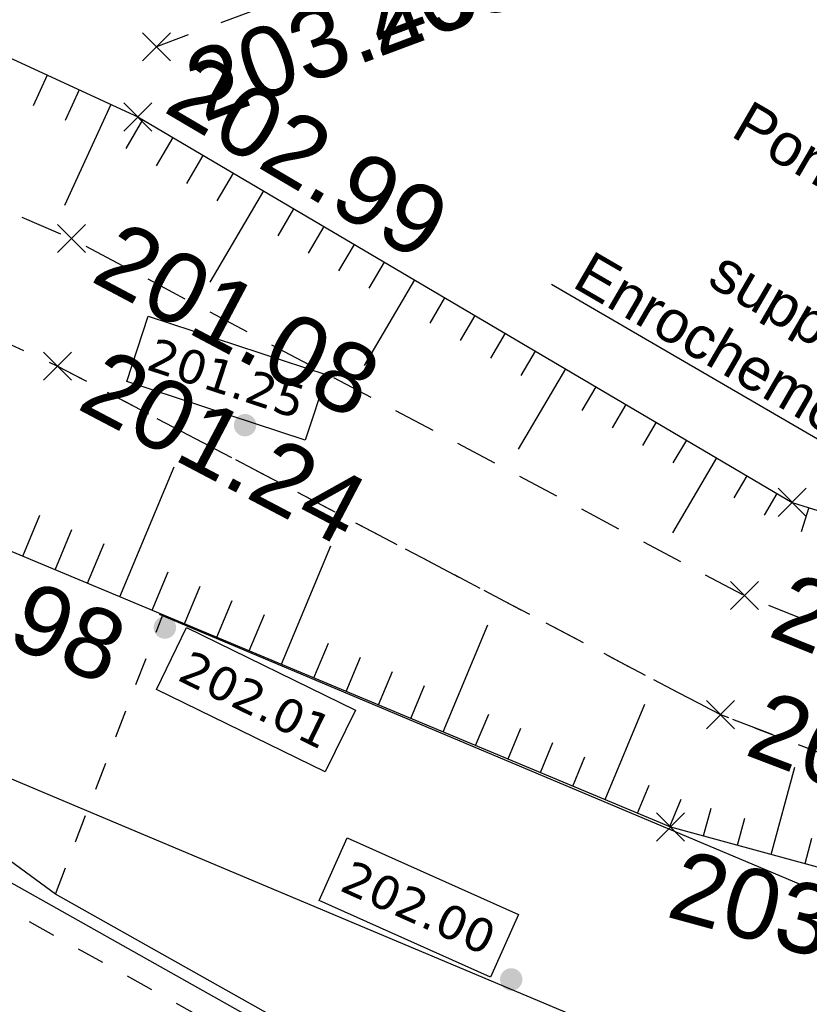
# Model space of a CAD drawing. Extents: x 1616800 to 1632437, y 2248456 to 2251974.
# Tile 255 of 256: x 1618060 to 1618071, y 2251491 to 2251505. Entities that reach past the tile are written whole.
import ezdxf
from ezdxf import colors
from ezdxf.entities.mleader import LeaderData, LeaderLine
from ezdxf.enums import TextEntityAlignment as Align
from ezdxf.math import Vec2, Vec3

# ---------------------------------------------------------------- set-up
doc = ezdxf.new("R2010")
doc.units = 0
doc.header["$LTSCALE"] = 2
doc.header["$PDMODE"] = 3
doc.header["$PDSIZE"] = 0.2
for name, pattern in [('CONTINU', [0]), ('DISCONTINUOUS', [0.75, 0.5, -0.25]), ('FOSSE', [0.5, 0.3, -0.2]), ('Grille', [0.4, 0.2, -0.2])]:
    doc.linetypes.add(name, pattern=pattern)
doc.layers.get('0').update_dxf_attribs({"linetype": 'CONTINUOUS'})
for name, color, linetype in [('0000-VALORIS-NOUE DERIV BASSIN', 7, 'CONTINUOUS'), ('0000-VALORIS-NOUE DERIV BASSIN EAU MAX RETENTION', 140, 'CONTINUOUS'), ('0000-VALORIS-NOUE DERIV BASSIN TEXTE ET COTES', 1, 'CONTINUOUS'), ('X-PTS TOPO-TEXTE TOPOALT', 8, 'CONTINUOUS'), ('X-PTS TOPO-TOPOPOINT', 8, 'CONTINUOUS'), ('Y-FDP TOPO-TOP_AXE_FOSSE', 8, 'CONTINUOUS'), ('Y-FDP TOPO-TOP_BARBULE', 8, 'CONTINUOUS'), ('Y-FDP TOPO-TOP_TALUS', 8, 'CONTINUOUS'), ('Y-FDP TOPO-TOP_TALUS_PIED', 8, 'CONTINUOUS')]:
    doc.layers.add(name, color=color, linetype=linetype)
doc.styles.add('Côte Assainissement', font='verdana.ttf')
doc.styles.get("Standard").update_dxf_attribs({"font": 'arial.ttf'})

# ---------------------------------------------------------------- blocks, each defined once
blk = doc.blocks.new('TCPOINT')
at = {"color": 0}
blk.add_point((0, 0), dxfattribs=at)
at = {"layer": 'X-PTS TOPO-TEXTE TOPOALT'}
blk.add_attdef('ALT', text='', height=0.75, dxfattribs=at).set_placement((0.25, -0.25), align=Align.TOP_LEFT)
blk = doc.blocks.new('TCPOINT_2')
at = {"color": 0}
blk.add_point((0, 0), dxfattribs=at)
at = {"layer": 'X-PTS TOPO-TEXTE TOPOALT'}
blk.add_attdef('ALT', (0.25, 0.25), '', height=0.75, dxfattribs=at)
blk = doc.blocks.new('TCPOINT_C')
at = {"color": 0}
blk.add_point((0, 0), dxfattribs=at)
at = {"layer": 'X-PTS TOPO-TEXTE TOPOALT'}
blk.add_attdef('ALT', text='', height=0.75, dxfattribs=at).set_placement((0.5, 0.09), align=Align.MIDDLE_LEFT)
blk = doc.blocks.new('*U331')
h = blk.add_hatch(color=256)
edge = h.paths.add_edge_path()
edge.add_arc((0, 0), 0.2, 0, 360)
at = {"linetype": 'Continuous'}
blk.add_lwpolyline([(-0.152, -1.102), (0.385, -0.001), (3.396, -1.469), (2.859, -2.57)], close=True, dxfattribs=at)
at = {"style": 'Côte Assainissement'}
blk.add_attdef('NIVELLEMENT', text='', height=0.6, rotation=334.0096, dxfattribs=at).set_placement((1.622, -1.285), align=Align.MIDDLE)
blk = doc.blocks.new('*U332')
h = blk.add_hatch(color=256)
edge = h.paths.add_edge_path()
edge.add_arc((0, 0), 0.2, 0, 360)
at = {"linetype": 'Continuous'}
blk.add_lwpolyline([(-3.427, 1.406), (-2.927, 2.524), (0.131, 1.157), (-0.369, 0.038)], close=True, dxfattribs=at)
at = {"style": 'Côte Assainissement'}
blk.add_attdef('NIVELLEMENT', text='', height=0.6, rotation=335.9082, dxfattribs=at).set_placement((-1.648, 1.281), align=Align.MIDDLE)
blk = doc.blocks.new('*U232')
h = blk.add_hatch(color=256)
edge = h.paths.add_edge_path()
edge.add_arc((0, 0), 0.2, 0, 360)
at = {"linetype": 'Continuous'}
blk.add_lwpolyline([(-2.108, 0.777), (-1.727, 1.941), (1.456, 0.897), (1.074, -0.267)], close=True, dxfattribs=at)
at = {"style": 'Côte Assainissement'}
blk.add_attdef('NIVELLEMENT', text='', height=0.6, rotation=341.8398, dxfattribs=at).set_placement((-0.326, 0.837), align=Align.MIDDLE)

msp = doc.modelspace()

# ---------------------------------------------------------------- linework, layer by layer
at = {"layer": '0000-VALORIS-NOUE DERIV BASSIN', "linetype": 'Grille', "flags": 128}
msp.add_lwpolyline([(1618060.0812, 2251492.3505), (1618061.6118, 2251496.3285)], dxfattribs=at)
at = {"layer": '0000-VALORIS-NOUE DERIV BASSIN'}
for points in [[(1618078.0517, 2251481.9353, 203.3182), (1618078.1584, 2251482.8442, 203.1573), (1618078.1632, 2251483.854, 202.9797), (1618078.0548, 2251484.858, 202.8021), (1618077.8348, 2251485.8435, 202.6245), (1618077.5057, 2251486.7982, 202.447), (1618077.0719, 2251487.7101, 202.2694), (1618076.5386, 2251488.5676, 202.0918), (1618076.2679, 2251488.9103, 202.015), (1618075.9128, 2251489.36, 202.015), (1618075.2021, 2251490.0774, 202.015), (1618074.4156, 2251490.7107, 202.015), (1618073.5631, 2251491.252, 202.015), (1618072.4686, 2251491.745, 202.015), (1618061.5679, 2251496.3364, 202.015)], [(1618055.6406, 2251495.5972, 202.98), (1618060.5255, 2251493.5416, 202)], [(1618060.5255, 2251493.5416, 202), (1618071.4934, 2251488.926, 202), (1618072.0973, 2251488.629, 202), (1618072.6653, 2251488.2684, 202), (1618073.1894, 2251487.8464, 202), (1618073.6629, 2251487.3684, 202), (1618073.9061, 2251487.0605, 202)]]:
    msp.add_polyline3d(points, dxfattribs=at)
at = {"layer": '0000-VALORIS-NOUE DERIV BASSIN EAU MAX RETENTION', "elevation": 201.8183, "flags": 128}
msp.add_lwpolyline([(1618063.8202, 2251490.054), (1618057.783, 2251493.4484)], dxfattribs=at)
msp.add_lwpolyline([(1618063.8202, 2251490.054), (1618057.783, 2251493.4484)], dxfattribs=at)
at = {"layer": 'Y-FDP TOPO-TOP_BARBULE'}
for p, q in [((1618059.9653, 2251504.0225), (1618059.7638, 2251503.5859)), ((1618060.4193, 2251503.813), (1618060.2191, 2251503.3793)), ((1618060.8732, 2251503.6035), (1618060.2106, 2251502.1676)), ((1618061.3236, 2251503.387), (1618061.0835, 2251502.9792)), ((1618061.7545, 2251503.1333), (1618061.5171, 2251502.7301)), ((1618062.1854, 2251502.8797), (1618061.9508, 2251502.4811)), ((1618062.6163, 2251502.6261), (1618062.3844, 2251502.2321)), ((1618063.0472, 2251502.3724), (1618062.2832, 2251501.0745)), ((1618063.4781, 2251502.1188), (1618063.2516, 2251501.7341)), ((1618063.909, 2251501.8652), (1618063.6852, 2251501.485)), ((1618064.3399, 2251501.6115), (1618064.1188, 2251501.236)), ((1618064.7707, 2251501.3579), (1618064.5524, 2251500.987)), ((1618065.2016, 2251501.1043), (1618064.4829, 2251499.8832)), ((1618065.6325, 2251500.8506), (1618065.4196, 2251500.4889)), ((1618066.0634, 2251500.597), (1618065.8532, 2251500.2399)), ((1618066.4943, 2251500.3434), (1618066.2868, 2251499.9909)), ((1618066.9252, 2251500.0898), (1618066.7205, 2251499.7419)), ((1618060.9998, 2251496.589), (1618061.7729, 2251498.4394)), ((1618059.6157, 2251497.1672), (1618059.8599, 2251497.7517)), ((1618060.0771, 2251496.9745), (1618060.3172, 2251497.5492)), ((1618060.5384, 2251496.7817), (1618060.7745, 2251497.3466)), ((1618063.3066, 2251495.6253), (1618064.0115, 2251497.3127)), ((1618061.4612, 2251496.3962), (1618061.689, 2251496.9416)), ((1618061.9225, 2251496.2035), (1618062.1463, 2251496.7391)), ((1618062.3839, 2251496.0108), (1618062.6035, 2251496.5365)), ((1618062.8452, 2251495.818), (1618063.0608, 2251496.334)), ((1618065.6134, 2251494.6615), (1618066.2502, 2251496.186)), ((1618063.7679, 2251495.4325), (1618063.9753, 2251495.929)), ((1618064.2293, 2251495.2398), (1618064.4326, 2251495.7264)), ((1618064.6907, 2251495.047), (1618064.8899, 2251495.5239)), ((1618065.152, 2251494.8543), (1618065.3472, 2251495.3214)), ((1618066.0747, 2251494.4688), (1618066.2617, 2251494.9163)), ((1618066.5361, 2251494.2761), (1618066.719, 2251494.7138)), ((1618068.8429, 2251493.3123), (1618069.0053, 2251493.7012)), ((1618069.3247, 2251493.1794), (1618069.4324, 2251493.5753)), ((1618069.8072, 2251493.0481), (1618069.9118, 2251493.4325)), ((1618070.7721, 2251492.7856), (1618070.8704, 2251493.1469))]:
    msp.add_line(p, q, dxfattribs=at)
at = {"layer": 'Y-FDP TOPO-TOP_TALUS_PIED', "linetype": 'DISCONTINUOUS', "elevation": 201.34, "flags": 128}
msp.add_lwpolyline([(1618054.9286, 2251525.307), (1618059.1436, 2251520.645), (1618055.5926, 2251514.302), (1618063.1106, 2251508.511), (1618064.0126, 2251505.358), (1618061.5226, 2251504.428)], dxfattribs=at)

# ---------------------------------------------------------------- block references
at = {"layer": '0000-VALORIS-NOUE DERIV BASSIN TEXTE ET COTES', "xscale": 0.8, "yscale": 0.8, "zscale": 0.8}
for name, p, values in [('*U232', (1618062.7859, 2251499.0342, 201.2466), {'NIVELLEMENT': '201.25'}), ('*U331', (1618061.6428, 2251496.1492, 202.0143), {'NIVELLEMENT': '202.01'}), ('*U332', (1618066.5822, 2251491.134, 202.0007), {'NIVELLEMENT': '202.00'})]:
    msp.add_blockref(name, p, dxfattribs=at).add_auto_attribs(values)
at = {"layer": 'X-PTS TOPO-TOPOPOINT'}
ref = msp.add_blockref('TCPOINT', (1618064.0126, 2251505.358, 203.39), dxfattribs=dict(at, rotation=20.48035739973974))
ref.add_attrib('ALT', '203.39', dxfattribs={"layer": 'X-PTS TOPO-TEXTE TOPOALT', "height": 1, "rotation": 20.48036}).set_placement((1618064.3343, 2251505.2113, 203.39), align=Align.TOP_LEFT)
ref = msp.add_blockref('TCPOINT', (1618061.5226, 2251504.428, 203.45), dxfattribs=dict(at, rotation=20.48035725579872))
ref.add_attrib('ALT', '203.45', dxfattribs={"layer": 'X-PTS TOPO-TEXTE TOPOALT', "height": 1, "rotation": 20.48036}).set_placement((1618061.8443, 2251504.2813, 203.45), align=Align.TOP_LEFT)
ref = msp.add_blockref('TCPOINT_2', (1618061.2556, 2251503.427, 202.99), dxfattribs=dict(at, rotation=329.5180904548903))
ref.add_attrib('ALT', '202.99', (1618061.5979, 2251503.5156, 202.99), dxfattribs={"layer": 'X-PTS TOPO-TEXTE TOPOALT', "height": 1, "rotation": 329.51809})
ref = msp.add_blockref('TCPOINT_C', (1618060.3096, 2251501.695, 201.08), dxfattribs=dict(at, rotation=332.0717508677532))
ref.add_attrib('ALT', '201.08', dxfattribs={"layer": 'X-PTS TOPO-TEXTE TOPOALT', "height": 1, "rotation": 332.07175}).set_placement((1618060.7935, 2251501.5403, 201.08), align=Align.MIDDLE_LEFT)
ref = msp.add_blockref('TCPOINT_C', (1618060.1126, 2251499.876, 201.24), dxfattribs=dict(at, rotation=332.2784393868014))
ref.add_attrib('ALT', '201.24', dxfattribs={"layer": 'X-PTS TOPO-TEXTE TOPOALT', "height": 1, "rotation": 332.27844}).set_placement((1618060.5971, 2251499.7231, 201.24), align=Align.MIDDLE_LEFT)
ref = msp.add_blockref('TCPOINT', (1618057.1006, 2251498.218, 202.98), dxfattribs=dict(at, rotation=337.3258196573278))
ref.add_attrib('ALT', '202.98', dxfattribs={"layer": 'X-PTS TOPO-TEXTE TOPOALT', "height": 1, "rotation": 337.32582}).set_placement((1618057.2349, 2251497.891, 202.98), align=Align.TOP_LEFT)
ref = msp.add_blockref('TCPOINT', (1618068.8556, 2251493.307, 203.22), dxfattribs=dict(at, rotation=344.7805350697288))
ref.add_attrib('ALT', '203.22', dxfattribs={"layer": 'X-PTS TOPO-TEXTE TOPOALT', "height": 1, "rotation": 344.78054}).set_placement((1618069.0312, 2251493.0001, 203.22), align=Align.TOP_LEFT)

# ---------------------------------------------------------------- next in the draw order: leaders
at = {"layer": '0000-VALORIS-NOUE DERIV BASSIN TEXTE ET COTES', "color": 1}
ml = msp.add_multileader_mtext('Standard', dxfattribs=at)
ml.set_content('Pont+vanne à supprimer', color=1)
ml.set_leader_properties()
ml.build(insert=Vec2(0, 0))
ml.multileader.update_dxf_attribs({"text_left_attachment_type": 6, "text_right_attachment_type": 6, "text_top_attachment_type": 10, "text_bottom_attachment_type": 10, "dogleg_length": 0.36, "arrow_head_size": 0.6, "scale": 0.15})
ctx = ml.context
ctx.base_point, ctx.scale, ctx.char_height, ctx.arrow_head_size, ctx.landing_gap_size, ctx.plane_origin, ctx.plane_x_axis, ctx.plane_y_axis = Vec3(1618065.3692, 2251505.4836), 0.15, 0.6, 0.6, 0.3, Vec3(1618074.2595, 2251494.8513), Vec3(0.8646564, -0.5023638), Vec3(0.5023638, 0.8646564)
ctx.left_attachment, ctx.right_attachment, ctx.top_attachment, ctx.bottom_attachment, ctx.text_align_type = 6, 6, 10, 10, 2
notes = []
notes.append((ctx, [(1, (1, 1, 0), (1618073.8054, 2251500.5822), (-0.8646564, 0.5023638), 0.054, [(0, [(1618074.1611, 2251495.2224)], 0, [])])]))
ctx.mtext.insert, ctx.mtext.text_direction, ctx.mtext.rotation, ctx.mtext.width, ctx.mtext.alignment, ctx.mtext.flow_direction = Vec3(1618073.8844, 2251501.4229), Vec3(0.8646564, -0.5023638), 5.7568549, 9.264864, 3, 5
ctx.mtext.has_bg_fill, ctx.mtext.bg_color, ctx.mtext.bg_scale_factor, ctx.mtext.bg_transparency, ctx.mtext.use_window_bg_color = 1, -1027028792, 1.5, 0, 1
for ctx, leaders in notes:
    for number, flags, end, landing, length, lines in leaders:
        leader = LeaderData()
        leader.index, (leader.has_last_leader_line, leader.has_dogleg_vector, leader.attachment_direction) = number, flags
        leader.last_leader_point, leader.dogleg_vector, leader.dogleg_length = Vec3(end), Vec3(landing), length
        for number, points, colour, breaks in lines:
            line = LeaderLine()
            line.index, line.vertices, line.color, line.breaks = number, Vec3.list(points), colors.encode_raw_color(colour), breaks
            leader.lines.append(line)
        ctx.leaders.append(leader)

# ---------------------------------------------------------------- next in the draw order: leaders
ml = msp.add_multileader_mtext('Standard', dxfattribs=at)
ml.set_content('Enrochement', color=1)
ml.set_leader_properties()
ml.build(insert=Vec2(0, 0))
ml.multileader.update_dxf_attribs({"text_left_attachment_type": 6, "text_right_attachment_type": 6, "text_top_attachment_type": 10, "text_bottom_attachment_type": 10, "dogleg_length": 0.36, "arrow_head_size": 0.6, "scale": 0.15})
ctx = ml.context
ctx.base_point, ctx.scale, ctx.char_height, ctx.arrow_head_size, ctx.landing_gap_size, ctx.plane_origin, ctx.plane_x_axis, ctx.plane_y_axis = Vec3(1618067.1736, 2251501.0284), 0.15, 0.6, 0.6, 0.3, Vec3(1618071.3073, 2251493.1597), Vec3(0.8646564, -0.5023638), Vec3(0.5023638, 0.8646564)
ctx.left_attachment, ctx.right_attachment, ctx.top_attachment, ctx.bottom_attachment, ctx.text_align_type = 6, 6, 10, 10, 2
notes = []
notes.append((ctx, [(1, (1, 1, 0), (1618071.9872, 2251498.2318), (-0.8646564, 0.5023638), 0.054, [(0, [(1618071.209, 2251493.9403)], 0, [])])]))
ctx.mtext.insert, ctx.mtext.text_direction, ctx.mtext.rotation, ctx.mtext.alignment, ctx.mtext.flow_direction = Vec3(1618072.0428, 2251499.0321), Vec3(0.8646564, -0.5023638), 5.7568549, 3, 5
ctx.mtext.has_bg_fill, ctx.mtext.bg_color, ctx.mtext.bg_scale_factor, ctx.mtext.bg_transparency, ctx.mtext.use_window_bg_color = 1, -1027028792, 1.5, 0, 1
for ctx, leaders in notes:
    for number, flags, end, landing, length, lines in leaders:
        leader = LeaderData()
        leader.index, (leader.has_last_leader_line, leader.has_dogleg_vector, leader.attachment_direction) = number, flags
        leader.last_leader_point, leader.dogleg_vector, leader.dogleg_length = Vec3(end), Vec3(landing), length
        for number, points, colour, breaks in lines:
            line = LeaderLine()
            line.index, line.vertices, line.color, line.breaks = number, Vec3.list(points), colors.encode_raw_color(colour), breaks
            leader.lines.append(line)
        ctx.leaders.append(leader)

# ---------------------------------------------------------------- next in the draw order: linework, layer by layer
at = {"layer": '0000-VALORIS-NOUE DERIV BASSIN', "linetype": 'Grille', "flags": 128}
for points in [[(1618069.8428, 2251486.3115), (1618055.0566, 2251494.549), (1618053.4433, 2251495.4477), (1618051.83, 2251496.3465), (1618050.2167, 2251497.2452), (1618048.6035, 2251498.144), (1618046.9902, 2251499.0427), (1618045.3769, 2251499.9415), (1618043.7637, 2251500.8403), (1618042.1504, 2251501.739), (1618041.0487, 2251502.3114), (1618039.6669, 2251502.9626), (1618038.6849, 2251503.4253), (1618037.703, 2251503.8881), (1618035.9357, 2251504.7208), (1618034.1684, 2251505.5536), (1618032.5539, 2251506.3144), (1618030.9318, 2251507.0788), (1618029.3097, 2251507.8432), (1618027.6906, 2251508.606), (1618026.0542, 2251509.3754), (1618024.4178, 2251510.1449), (1618022.78, 2251510.915), (1618021.1423, 2251511.6851), (1618019.611, 2251512.4051), (1618018.3533, 2251512.9965), (1618017.1396, 2251513.5672), (1618015.9259, 2251514.1379), (1618014.6941, 2251514.7171), (1618013.2568, 2251515.393), (1618011.8194, 2251516.0689), (1618010.382, 2251516.7448), (1618008.8057, 2251517.5089), (1618007.2294, 2251518.2729), (1618005.6531, 2251519.037), (1618004.7494, 2251519.475), (1618003.8458, 2251519.913), (1618002.6815, 2251520.4774), (1618001.5173, 2251521.0417), (1618000.6045, 2251521.4841)], [(1618060.1126, 2251499.876), (1618069.5666, 2251494.908), (1618076.1756, 2251492.383), (1618078.2546, 2251490.49)]]:
    msp.add_lwpolyline(points, dxfattribs=at)
at = {"layer": '0000-VALORIS-NOUE DERIV BASSIN', "flags": 128}
msp.add_lwpolyline([(1618070.6785, 2251485.8968, 0.41609), (1618070.2318, 2251486.645), (1618060.0812, 2251492.3505), (1618055.6406, 2251495.5973), (1618054.0273, 2251496.496), (1618052.414, 2251497.3948), (1618050.8008, 2251498.2935), (1618049.1875, 2251499.1923), (1618047.5742, 2251500.091), (1618045.9609, 2251500.9898), (1618044.3477, 2251501.8886), (1618042.7344, 2251502.7873)], format="xyb", dxfattribs=at)
at = {"layer": 'Y-FDP TOPO-TOP_AXE_FOSSE', "linetype": 'FOSSE', "elevation": 201.34, "flags": 128}
for points in [[(1617601.8186, 2251762.922), (1617610.1506, 2251756.636), (1617629.6276, 2251741.988), (1617650.7276, 2251727.848), (1617668.4526, 2251710.915), (1617681.6206, 2251701.676), (1617699.0136, 2251688.41), (1617708.9996, 2251680.668), (1617719.8336, 2251677.878), (1617748.7516, 2251665.825), (1617762.3456, 2251660.092), (1617781.0436, 2251652.934), (1617799.0036, 2251644.975), (1617815.3806, 2251635.767), (1617830.3196, 2251628.053), (1617853.9176, 2251613.386), (1617868.6136, 2251605.049), (1617881.5356, 2251596.854), (1617897.5646, 2251587.866), (1617911.5046, 2251578.556), (1617923.2046, 2251571.798), (1617941.6916, 2251560.354), (1617955.8166, 2251551.523), (1617969.3786, 2251543.574), (1617981.8546, 2251538.005), (1617999.4726, 2251530.796), (1618011.2156, 2251524.71), (1618031.4966, 2251514.802), (1618044.3006, 2251508.569), (1618060.3096, 2251501.695), (1618069.9096, 2251496.606), (1618077.1396, 2251493.691), (1618078.3956, 2251492.785), (1618078.3956, 2251492.785)], [(1617600.6196, 2251761.017), (1617609.0186, 2251754.94), (1617628.5696, 2251740.863), (1617649.5776, 2251726.58), (1617667.1536, 2251709.962), (1617698.4656, 2251687.431), (1617708.5936, 2251679.832), (1617719.3676, 2251676.48), (1617748.1656, 2251664.214), (1617780.0586, 2251651.492), (1617797.8506, 2251643.441), (1617814.4516, 2251634.395), (1617829.3226, 2251626.401), (1617852.7376, 2251612.188), (1617867.9276, 2251602.952), (1617881.2236, 2251595.195), (1617896.7006, 2251586.358), (1617910.6286, 2251577.168), (1617921.4716, 2251570.879), (1617940.7716, 2251559.213), (1617954.7426, 2251550.028), (1617968.6406, 2251542.538), (1617981.3776, 2251536.875), (1617998.6816, 2251529.02), (1618010.6006, 2251523.098), (1618031.3996, 2251513.411), (1618043.8426, 2251507.316), (1618060.1126, 2251499.876), (1618069.5666, 2251494.908), (1618076.1756, 2251492.383), (1618078.3956, 2251492.785), (1618078.2546, 2251490.49)]]:
    msp.add_lwpolyline(points, dxfattribs=at)
at = {"layer": 'Y-FDP TOPO-TOP_BARBULE'}
for p, q in [((1618067.3561, 2251499.8361), (1618066.6826, 2251498.6919)), ((1618067.787, 2251499.5825), (1618067.5877, 2251499.2438)), ((1618068.2179, 2251499.3289), (1618068.0213, 2251498.9948)), ((1618068.6488, 2251499.0752), (1618068.4549, 2251498.7458)), ((1618069.0797, 2251498.8216), (1618068.8885, 2251498.4968)), ((1618069.5106, 2251498.568), (1618068.8823, 2251497.5006)), ((1618069.9415, 2251498.3143), (1618069.7557, 2251497.9987)), ((1618070.3724, 2251498.0607), (1618070.1893, 2251497.7497)), ((1618070.8265, 2251497.8595), (1618070.7186, 2251497.5134)), ((1618067.9201, 2251493.6978), (1618068.4889, 2251495.0592)), ((1618066.9974, 2251494.0833), (1618067.1762, 2251494.5113)), ((1618067.4588, 2251493.8906), (1618067.6335, 2251494.3088)), ((1618070.2897, 2251492.9169), (1618070.6278, 2251494.1596)), ((1618068.3815, 2251493.5051), (1618068.548, 2251493.9037))]:
    msp.add_line(p, q, dxfattribs=at)
at = {"layer": 'Y-FDP TOPO-TOP_TALUS', "elevation": 201.34, "flags": 128}
msp.add_lwpolyline([(1617796.7436, 2251642.57), (1617812.9876, 2251633.215), (1617828.5476, 2251624.329), (1617851.7106, 2251610.997), (1617866.9096, 2251600.776), (1617880.0786, 2251593.661), (1617895.2716, 2251584.39), (1617909.4526, 2251575.219), (1617921.0936, 2251568.394), (1617936.9856, 2251558.959), (1617953.5626, 2251548.58), (1617966.9346, 2251539.921), (1617980.2206, 2251535.119), (1617997.6596, 2251527.579), (1618012.1916, 2251520.535), (1618029.7006, 2251512.302), (1618043.4496, 2251505.823), (1618057.1006, 2251498.218), (1618068.8556, 2251493.307), (1618074.8396, 2251491.679), (1618075.8056, 2251490.367)], dxfattribs=at)
at = {"layer": 'Y-FDP TOPO-TOP_TALUS', "linetype": 'CONTINU', "elevation": 201.34, "flags": 128}
msp.add_lwpolyline([(1618044.9906, 2251518.462), (1618040.1196, 2251513.318), (1618045.5806, 2251510.661), (1618061.2556, 2251503.427), (1618070.5876, 2251497.934), (1618077.1096, 2251495.9), (1618079.6216, 2251496.269)], dxfattribs=at)

# ---------------------------------------------------------------- next in the draw order: block references
at = {"layer": 'X-PTS TOPO-TOPOPOINT'}
ref = msp.add_blockref('TCPOINT_2', (1618070.5876, 2251497.934, 203.15), dxfattribs=dict(at, rotation=342.6789954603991))
ref.add_attrib('ALT', '203.15', (1618070.9007, 2251498.0982, 203.15), dxfattribs={"layer": 'X-PTS TOPO-TEXTE TOPOALT', "height": 1, "rotation": 342.679})
ref = msp.add_blockref('TCPOINT_C', (1618069.9096, 2251496.606, 201.28), dxfattribs=dict(at, rotation=338.0416349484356))
ref.add_attrib('ALT', '201.28', dxfattribs={"layer": 'X-PTS TOPO-TEXTE TOPOALT', "height": 1, "rotation": 338.04163}).set_placement((1618070.407, 2251496.5025, 201.28), align=Align.MIDDLE_LEFT)
ref = msp.add_blockref('TCPOINT_C', (1618069.5666, 2251494.908, 201.31), dxfattribs=dict(at, rotation=339.090404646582))
ref.add_attrib('ALT', '201.31', dxfattribs={"layer": 'X-PTS TOPO-TEXTE TOPOALT', "height": 1, "rotation": 339.0904}).set_placement((1618070.0658, 2251494.8136, 201.31), align=Align.MIDDLE_LEFT)

# ---------------------------------------------------------------- next in the draw order: leaders
at = {"layer": '0000-VALORIS-NOUE DERIV BASSIN TEXTE ET COTES', "color": 1}
ml = msp.add_multileader_mtext('Standard', dxfattribs=at)
ml.set_content('Pont+vanne à supprimer', color=1)
ml.set_leader_properties()
ml.build(insert=Vec2(0, 0))
ml.multileader.update_dxf_attribs({"text_left_attachment_type": 6, "text_right_attachment_type": 6, "text_top_attachment_type": 10, "text_bottom_attachment_type": 10, "dogleg_length": 0.36, "arrow_head_size": 0.6, "scale": 0.15})
ctx = ml.context
ctx.base_point, ctx.scale, ctx.char_height, ctx.arrow_head_size, ctx.landing_gap_size, ctx.plane_origin, ctx.plane_x_axis, ctx.plane_y_axis = Vec3(1618065.3692, 2251505.4836), 0.15, 0.6, 0.6, 0.3, Vec3(1618074.2595, 2251494.8513), Vec3(0.8646564, -0.5023638), Vec3(0.5023638, 0.8646564)
ctx.left_attachment, ctx.right_attachment, ctx.top_attachment, ctx.bottom_attachment, ctx.text_align_type = 6, 6, 10, 10, 2
notes = []
notes.append((ctx, [(1, (1, 1, 0), (1618073.8054, 2251500.5822), (-0.8646564, 0.5023638), 0.054, [(0, [(1618074.1611, 2251495.2224)], 0, [])])]))
ctx.mtext.insert, ctx.mtext.text_direction, ctx.mtext.rotation, ctx.mtext.width, ctx.mtext.alignment, ctx.mtext.flow_direction = Vec3(1618073.8844, 2251501.4229), Vec3(0.8646564, -0.5023638), 5.7568549, 9.264864, 3, 5
ctx.mtext.has_bg_fill, ctx.mtext.bg_color, ctx.mtext.bg_scale_factor, ctx.mtext.bg_transparency, ctx.mtext.use_window_bg_color = 1, -1027028792, 1.5, 0, 1
for ctx, leaders in notes:
    for number, flags, end, landing, length, lines in leaders:
        leader = LeaderData()
        leader.index, (leader.has_last_leader_line, leader.has_dogleg_vector, leader.attachment_direction) = number, flags
        leader.last_leader_point, leader.dogleg_vector, leader.dogleg_length = Vec3(end), Vec3(landing), length
        for number, points, colour, breaks in lines:
            line = LeaderLine()
            line.index, line.vertices, line.color, line.breaks = number, Vec3.list(points), colors.encode_raw_color(colour), breaks
            leader.lines.append(line)
        ctx.leaders.append(leader)

# ---------------------------------------------------------------- next in the draw order: leaders
ml = msp.add_multileader_mtext('Standard', dxfattribs=at)
ml.set_content('Enrochement', color=1)
ml.set_leader_properties()
ml.build(insert=Vec2(0, 0))
ml.multileader.update_dxf_attribs({"text_left_attachment_type": 6, "text_right_attachment_type": 6, "text_top_attachment_type": 10, "text_bottom_attachment_type": 10, "dogleg_length": 0.36, "arrow_head_size": 0.6, "scale": 0.15})
ctx = ml.context
ctx.base_point, ctx.scale, ctx.char_height, ctx.arrow_head_size, ctx.landing_gap_size, ctx.plane_origin, ctx.plane_x_axis, ctx.plane_y_axis = Vec3(1618067.1736, 2251501.0284), 0.15, 0.6, 0.6, 0.3, Vec3(1618071.3073, 2251493.1597), Vec3(0.8646564, -0.5023638), Vec3(0.5023638, 0.8646564)
ctx.left_attachment, ctx.right_attachment, ctx.top_attachment, ctx.bottom_attachment, ctx.text_align_type = 6, 6, 10, 10, 2
notes = []
notes.append((ctx, [(1, (1, 1, 0), (1618071.9872, 2251498.2318), (-0.8646564, 0.5023638), 0.054, [(0, [(1618071.209, 2251493.9403)], 0, [])])]))
ctx.mtext.insert, ctx.mtext.text_direction, ctx.mtext.rotation, ctx.mtext.alignment, ctx.mtext.flow_direction = Vec3(1618072.0428, 2251499.0321), Vec3(0.8646564, -0.5023638), 5.7568549, 3, 5
ctx.mtext.has_bg_fill, ctx.mtext.bg_color, ctx.mtext.bg_scale_factor, ctx.mtext.bg_transparency, ctx.mtext.use_window_bg_color = 1, -1027028792, 1.5, 0, 1
for ctx, leaders in notes:
    for number, flags, end, landing, length, lines in leaders:
        leader = LeaderData()
        leader.index, (leader.has_last_leader_line, leader.has_dogleg_vector, leader.attachment_direction) = number, flags
        leader.last_leader_point, leader.dogleg_vector, leader.dogleg_length = Vec3(end), Vec3(landing), length
        for number, points, colour, breaks in lines:
            line = LeaderLine()
            line.index, line.vertices, line.color, line.breaks = number, Vec3.list(points), colors.encode_raw_color(colour), breaks
            leader.lines.append(line)
        ctx.leaders.append(leader)

doc.saveas('drawing.dxf')
